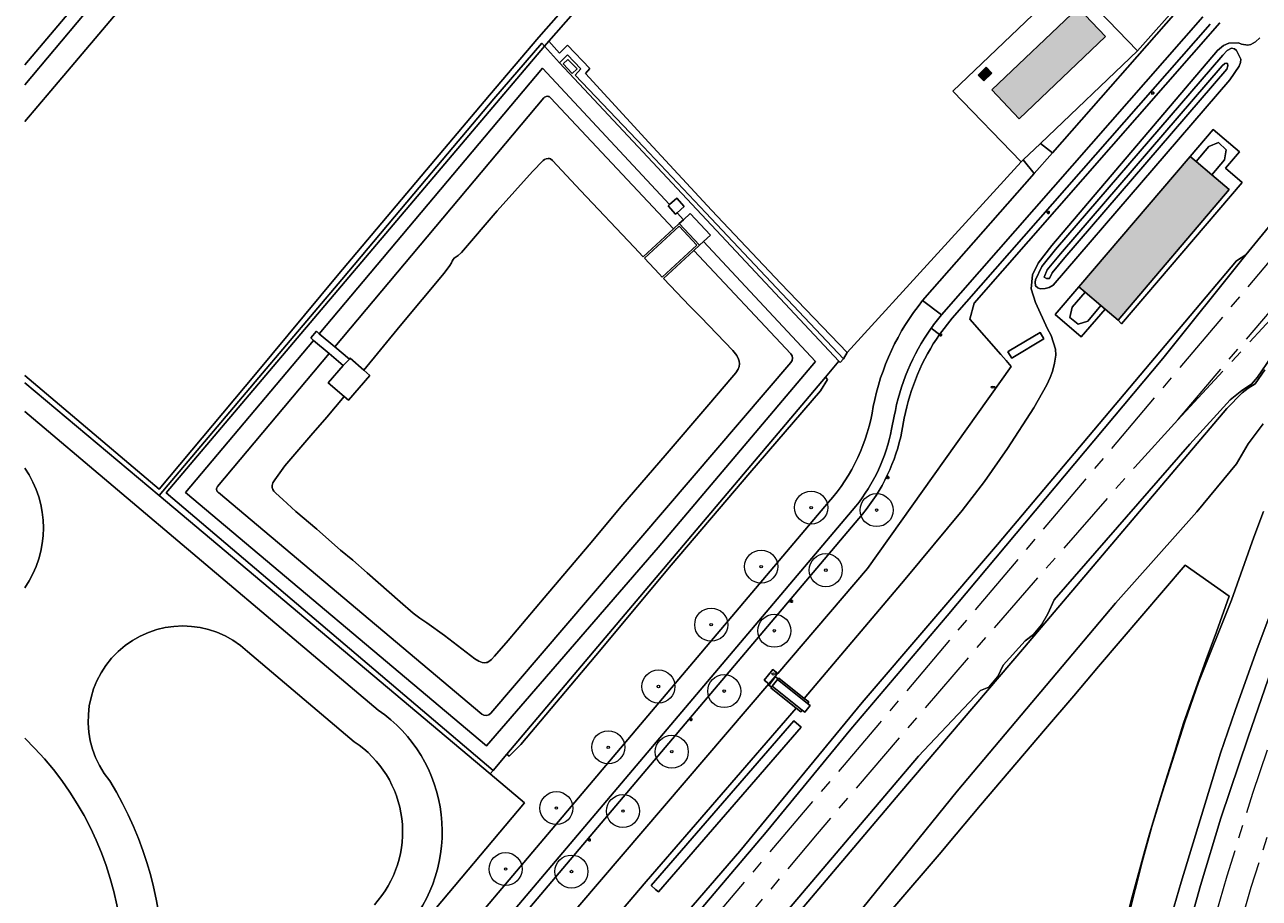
# Model space of a CAD drawing. Header units: metres. Extents: x 187482 to 189800, y 333582 to 335019.
# Tile 19 of 256: x 187483 to 187670, y 334018 to 334151. Entities that reach past the tile are written whole.
import ezdxf
from ezdxf.enums import TextEntityAlignment as Align

# ---------------------------------------------------------------- set-up
doc = ezdxf.new("R2010")
doc.units = ezdxf.units.M
doc.linetypes.add('AM-AS-SO', pattern=[16, 10, -2, 2, -2])
doc.layers.get('0').update_dxf_attribs({"color": 252, "lineweight": 18})
for name, color, linetype, lineweight in [('B-WE-AM-AS_SPOOR_TREIN-G', 252, 'AM-AS-SO', 18), ('B-WE-GR-BEPLANTING_CULTUUR_HEESTERS-GV', 252, 'Continuous', 18), ('B-WE-GR-BOOM-S', 252, 'Continuous', 18), ('B-WE-GR-BOUWLAND-GV', 252, 'Continuous', 18), ('B-WE-GR-GRAS-GV', 252, 'Continuous', 18), ('B-WE-GR-HAAG-G', 252, 'GR-HAAG1-SO', 18), ('B-WE-GW-TALUD_KRUIN-G', 252, 'Continuous', 18), ('B-WE-IE-MEUBILAIR-S', 252, 'Continuous', 18), ('B-WE-IE-TERREINAFSCHEIDING_KUNSTMATIG_HEKWERK-G', 252, 'IE-TERREINAFSCHEIDING_KUNSTMATIG-SO', 18), ('B-WE-OG-BEBOUWING-GV', 252, 'Continuous', 18), ('B-WE-OG-TERREIN_BEGROEID-GV', 252, 'Continuous', 18), ('B-WE-OG-TERREIN_ERF-GV', 252, 'Continuous', 18), ('B-WE-OG-TERREIN_OEVER-GV', 252, 'Continuous', 18), ('B-WE-OG-WATER-GV', 252, 'Continuous', 18), ('B-WE-OG-WATER_GREPPEL-GV', 252, 'Continuous', 18), ('B-WE-OG-WEG-GV', 252, 'Continuous', 18), ('B-WE-VH-GESLOTENVERHARDING-GV', 252, 'Continuous', 18), ('B-WE-VH-GESLOTENVERHARDING_ASFALT-GV', 252, 'Continuous', 18), ('B-WE-VH-GESLOTENVERHARDING_BETON-GV', 252, 'Continuous', 18), ('B-WE-VH-GESLOTENVERHARDING_KUNSTSTOF-GV', 252, 'Continuous', 18), ('B-WE-VH-HALFVERHARDING-GV', 252, 'Continuous', 18), ('B-WE-VH-HALFVERHARDING_PUIN-GV', 252, 'Continuous', 18), ('B-WE-VH-OPENVERHARDING-GV', 252, 'Continuous', 18), ('B-WE-VH-OPENVERHARDING_TEGEL-GV', 252, 'Continuous', 18)]:
    doc.layers.add(name, color=color, linetype=linetype, lineweight=lineweight)
doc.layers.add('B-WE-OG-BEBOUWING-V', color=7, linetype='Continuous', lineweight=18, true_color=0xf0f0f0)
doc.styles.add('NLCS-ISO', font='NLCS-ISO.ttf')
doc.linetypes.add('GR-HAAG1-SO', pattern='A,6,[176,NLCS.SHX,S=0.125,R=0,X=0,Y=0],-2', length=8)
doc.linetypes.add('IE-TERREINAFSCHEIDING_KUNSTMATIG-SO', pattern='A,4,[82,NLCS.SHX,S=0.75,R=90,X=0,Y=0],4,-2', length=10)

# ---------------------------------------------------------------- blocks, each defined once
blk = doc.blocks.new('SIE-MEUBILAIR_PAAL_LICHTMAST-SO')
for points in [[(-0.62, 0), (-1, 0)], [(-0.71, 0.71), (-0.44, 0.44)], [(0, 1), (0, 0.62)], [(0.44, 0.44), (0.71, 0.71)], [(1, 0), (0.62, 0)], [(-0.71, -0.71), (-0.44, -0.44)], [(0, -0.62), (0, -1)], [(0.44, -0.44), (0.71, -0.71)]]:
    blk.add_lwpolyline(points)
blk.add_circle((0, 0), 0.5)
blk = doc.blocks.new('SIE-MEUBILAIR_PUT_BRANDKRAAN-SO')
blk.add_ellipse((0, 0), major_axis=(1.25, 0), ratio=0.54)
at = {"style": 'NLCS-ISO'}
blk.add_text('bk', height=0.75, dxfattribs=at).set_placement((0.03, 0), align=Align.MIDDLE_CENTER)
blk = doc.blocks.new('SGR-BOOM_GBKN-SO')
at = {"color": 0, "linetype": 'ByBlock', "lineweight": 18}
for radius in [2, 0.15]:
    blk.add_circle((0, 0), radius, dxfattribs=at)

msp = doc.modelspace()

# ---------------------------------------------------------------- hatches: boundary and pattern name
at = {"layer": 'B-WE-OG-BEBOUWING-V'}
h = msp.add_hatch(color=256, dxfattribs=at)
h.dxf.hatch_style = 1
h.paths.add_polyline_path([(187633.288, 334136.307), (187646.332, 334148.744), (187642.181, 334153.097), (187629.137, 334140.66)], flags=17)
h = msp.add_hatch(color=256, dxfattribs=at)
h.dxf.hatch_style = 1
h.paths.add_polyline_path([(187627.041, 334142.895), (187627.906, 334142.022), (187629.151, 334143.211), (187628.286, 334144.084)], flags=17)
h = msp.add_hatch(color=256, dxfattribs=at)
h.dxf.hatch_style = 1
h.paths.add_polyline_path([(187648.224, 334105.827), (187665.053, 334125.577), (187662.437, 334127.808), (187660.045, 334129.847), (187659.144, 334130.615), (187642.311, 334110.88), (187643.248, 334110.079), (187645.645, 334108.031), (187646.253, 334107.511)], flags=17)

# ---------------------------------------------------------------- linework, layer by layer
at = {"layer": 'B-WE-AM-AS_SPOOR_TREIN-G', "flags": 128}
for points in [[(187824.369, 334305.812), (187755.863, 334217.558), (187743.5, 334201.789), (187724.013, 334177.543), (187707.075, 334157.263), (187688.211, 334135.06), (187656.566, 334097.463), (187612.137, 334044.897), (187575.676, 334002.046), (187563.794, 333987.812), (187545.282, 333966.024), (187500.604, 333913.329), (187482.806, 333892.169)], [(187657.283, 334090.785), (187684.933, 334123.263)], [(187657.283, 334090.785), (187686.267, 334122.153)], [(187701.768, 334114.488), (187697.783, 334106.453), (187691.563, 334093.204), (187686.36, 334081.371), (187682.946, 334073.284), (187679.072, 334063.537), (187675.685, 334054.624), (187672.031, 334044.496), (187668.551, 334034.257), (187664.695, 334021.758), (187661.016, 334009.216), (187657.287, 333995.239), (187654.601, 333984.119), (187652.53, 333974.99), (187650.895, 333967.292), (187648.043, 333952.387), (187645.429, 333937.286), (187643.617, 333924.219)], [(187705.245, 334112.758), (187700.595, 334103.262), (187694.408, 334089.728), (187689.933, 334079.453), (187686.199, 334070.461), (187680.719, 334056.38), (187676.457, 334044.698), (187672.574, 334033.358), (187668.335, 334020.045), (187666.247, 334012.892), (187661.052, 333993.847), (187656.645, 333975.142), (187653.355, 333958.934), (187651.461, 333948.496), (187649.741, 333938.003), (187647.635, 333923.687)], [(187657.283, 334090.785), (187650.742, 334083.617), (187627.494, 334057.064), (187602.703, 334028.162), (187589.09, 334011.919), (187585.552, 334007.808), (187567.11, 333985.962), (187535.246, 333948.479), (187493.226, 333898.623), (187482.806, 333886.386)]]:
    msp.add_lwpolyline(points, dxfattribs=at)
at = {"layer": 'B-WE-GR-BEPLANTING_CULTUUR_HEESTERS-GV', "flags": 128}
msp.add_lwpolyline([(187640.822, 334157.293), (187651.182, 334146.584), (187658.077, 334154.387)], dxfattribs=at)
for points in [[(187504.218, 334079.713), (187561.435, 334147.294), (187561.048, 334147.719), (187553.77, 334139.303), (187543.57, 334127.161), (187530.776, 334112), (187518.25, 334097.168), (187503.133, 334079.291), (187553.238, 334037.191), (187553.684, 334037.721)], [(187576.432, 334132.035), (187566.102, 334142.909), (187566.963, 334143.865), (187564.93, 334145.983), (187563.7, 334144.754), (187605.986, 334099.631), (187606.171, 334099.443), (187606.691, 334099.99), (187596.569, 334110.728), (187585.84, 334122.073)], [(187564.282, 334144.596), (187564.994, 334145.276), (187566.368, 334143.872), (187565.651, 334143.167)], [(187580.6, 334068.752), (187592.508, 334082.754), (187603.193, 334095.168), (187604.274, 334096.866), (187603.945, 334097.236), (187555.741, 334040.199), (187556.103, 334039.869), (187557.877, 334041.649), (187569.224, 334055.103)]]:
    msp.add_lwpolyline(points, close=True, dxfattribs=at)
at = {"layer": 'B-WE-GR-BOUWLAND-GV'}
msp.add_lwpolyline([(187553.147, 334139.851), (187560.581, 334148.639), (187571.387, 334160.941), (187557.127, 334173.843), (187533.043, 334195.803), (187523.496, 334184.25), (187511.169, 334169.53), (187498.784, 334154.739), (187486.767, 334140.53), (187482.806, 334135.877)], dxfattribs=at)
at = {"layer": 'B-WE-GR-BOUWLAND-GV', "flags": 128}
msp.add_lwpolyline([(187482.806, 334097.455), (187503.129, 334080.277), (187517.706, 334097.692), (187530.106, 334112.551), (187542.794, 334127.609), (187553.147, 334139.851)], dxfattribs=at)
at = {"layer": 'B-WE-GR-GRAS-GV', "flags": 128}
for points in [[(187482.806, 333897.992), (187487.91, 333903.943), (187496.309, 333914.082), (187497.567, 333913.637), (187501.418, 333920.571), (187517.488, 333939.89), (187533.308, 333958.387), (187546.216, 333973.088), (187567.583, 333998.442), (187591.007, 334025.504), (187609.533, 334048.028), (187629.989, 334071.91), (187666.129, 334114.818), (187667.555, 334115.702), (187688.794, 334141.65), (187702.22, 334158.515)], [(187663.61, 334150.819), (187626.481, 334108.425), (187625.822, 334105.992), (187630.483, 334100.642), (187631.276, 334099.731), (187632.043, 334098.851), (187610.339, 334068.272), (187596.763, 334052.407), (187596.213, 334051.764), (187596.271, 334051.717), (187596.402, 334051.88), (187596.793, 334051.568), (187596.898, 334051.7), (187600.762, 334048.613), (187616.039, 334066.67), (187624.623, 334077.038), (187628.008, 334081.444), (187631.522, 334086.442), (187635.486, 334092.557), (187637.445, 334096.075), (187637.98, 334097.171), (187638.307, 334098.07), (187638.634, 334099.347), (187638.833, 334100.524), (187638.77, 334101.452), (187638.11, 334103.515), (187637.538, 334104.548), (187635.736, 334108.49), (187635.095, 334110.587), (187635.283, 334112.684), (187636.122, 334114.44), (187638.188, 334117.117), (187663.286, 334146.644), (187664.158, 334147.392), (187665.009, 334147.726), (187666.459, 334147.796), (187666.916, 334147.588), (187667.884, 334147.409), (187668.339, 334147.512), (187669.017, 334147.949), (187669.662, 334148.556)], [(187562.369, 334139.49), (187580.969, 334119.655), (187581.848, 334120.465), (187582.466, 334121.035), (187581.514, 334122.057), (187581.289, 334121.854), (187580.142, 334123.122), (187580.348, 334123.308), (187561.126, 334143.935), (187527.364, 334103.79)], [(187527.364, 334103.79), (187529.716, 334101.8), (187561.369, 334139.464)], [(187511.984, 334080.701), (187528.863, 334100.786), (187526.519, 334102.785), (187507.152, 334079.756), (187552.673, 334041.446), (187578.656, 334071.456), (187602.444, 334099.599), (187585.529, 334117.749), (187584.9, 334117.167), (187584.045, 334116.376), (187598.704, 334100.745)], [(187598.735, 334099.41), (187553.351, 334046.374)], [(187671.398, 334100.226), (187669.302, 334097.216), (187668.402, 334096.169), (187666.968, 334095.199), (187665.175, 334093.796), (187659.071, 334087.068), (187638.569, 334063.52), (187637.607, 334061.396), (187636.653, 334059.764), (187635.446, 334058.307), (187634.175, 334057.334), (187630.838, 334053.626), (187630.051, 334051.954), (187628.697, 334050.32), (187627.435, 334049.839), (187618.058, 334039.881), (187593.125, 334010.543)], [(187482.806, 333877.609), (187505.587, 333903.44), (187519.73, 333920.775), (187537.023, 333941.181), (187569.588, 333980.551), (187586.525, 334000.4), (187615.228, 334034.286), (187634.094, 334056.384), (187664.698, 334092.477), (187667.023, 334094.823), (187667.924, 334095.527), (187668.971, 334096.192), (187670.418, 334098.304)], [(187670.418, 334098.304), (187668.971, 334096.192), (187667.924, 334095.527), (187667.023, 334094.823), (187664.698, 334092.477), (187634.094, 334056.384), (187615.228, 334034.286), (187586.525, 334000.4), (187569.588, 333980.551), (187537.023, 333941.181), (187519.73, 333920.775), (187505.587, 333903.44), (187482.806, 333877.609)], [(187482.806, 333869.123), (187507.34, 333896.689), (187539.599, 333934.725), (187560.708, 333959.256), (187580.496, 333982.507), (187601.944, 334007.483), (187623.903, 334034.571), (187647.844, 334063.011), (187660.121, 334076.849), (187666.157, 334084.105), (187667.905, 334087.142), (187670.191, 334090.14)], [(187551.948, 334046.259), (187512.104, 334079.744)], [(187670.219, 334076.882), (187668.761, 334073.035), (187665.403, 334063.506), (187660.405, 334051.026), (187658.306, 334045.085), (187654.887, 334034.356), (187653.343, 334029.237), (187651.893, 334023.902), (187649.713, 334015.324)], [(187614.174, 334016.819), (187621.46, 334025.376), (187622.446, 334026.549), (187627.42, 334032.457), (187637.252, 334044.018), (187641.544, 334049.037), (187645.29, 334053.435), (187658.366, 334068.798), (187665.014, 334064.103), (187663.114, 334058.678), (187661.551, 334054.484), (187659.527, 334048.881), (187658.125, 334044.863), (187656.593, 334039.948), (187655.445, 334036.273), (187654.129, 334031.977), (187653.046, 334028.304), (187652.271, 334025.596), (187650.386, 334018.616), (187648.942, 334013.128)], [(187671.057, 334060.831), (187669.275, 334056.133), (187665.93, 334046.804), (187663.751, 334040.317), (187657.77, 334020.816), (187655.652, 334013.572), (187652.842, 334002.596), (187649.71, 333991.05), (187644.215, 333967.162), (187643.077, 333961.271), (187639.251, 333939.966), (187638.544, 333935.416), (187637.182, 333925.071), (187640.178, 333924.676), (187642.887, 333941.067), (187645.962, 333961.356), (187649.501, 333976.999), (187654.33, 333996.777), (187657.174, 334007.658), (187660.68, 334020.325), (187663.756, 334030.511), (187667.89, 334042.782), (187675.033, 334063.386)], [(187655.652, 334013.572), (187657.77, 334020.816), (187663.751, 334040.317), (187665.93, 334046.804), (187669.275, 334056.133), (187671.057, 334060.831)]]:
    msp.add_lwpolyline(points, dxfattribs=at)
at = {"layer": 'B-WE-GR-GRAS-GV'}
for points in [[(187669.662, 334148.556), (187669.017, 334147.949), (187668.339, 334147.512), (187667.884, 334147.409), (187666.916, 334147.588), (187666.459, 334147.796), (187665.009, 334147.726), (187664.158, 334147.392), (187663.286, 334146.644), (187638.188, 334117.117), (187636.122, 334114.44), (187635.283, 334112.684), (187635.095, 334110.587), (187635.736, 334108.49), (187637.538, 334104.548), (187638.11, 334103.515), (187638.77, 334101.452), (187638.833, 334100.524), (187638.634, 334099.347), (187638.307, 334098.07), (187637.98, 334097.171), (187637.445, 334096.075), (187635.486, 334092.557), (187631.522, 334086.442), (187628.008, 334081.444), (187624.623, 334077.038), (187616.039, 334066.67), (187600.762, 334048.613), (187601.425, 334048.084), (187601.241, 334047.853), (187601.631, 334047.542), (187600.82, 334046.526), (187600.43, 334046.837), (187600.24, 334046.599), (187599.533, 334047.163), (187576.85, 334020.951), (187547.853, 333986.831)], [(187670.191, 334090.14), (187667.905, 334087.142), (187666.157, 334084.105), (187660.121, 334076.849), (187647.844, 334063.011), (187623.903, 334034.571), (187601.944, 334007.483), (187580.496, 333982.507), (187560.708, 333959.256), (187539.599, 333934.725), (187507.34, 333896.689), (187482.806, 333869.123)], [(187631.493, 333925.824), (187632.472, 333925.694), (187638.042, 333959.375), (187643.328, 333986.718), (187649.713, 334015.324), (187651.893, 334023.902), (187653.343, 334029.237), (187654.887, 334034.356), (187658.306, 334045.085), (187660.405, 334051.026), (187665.403, 334063.506), (187668.761, 334073.035), (187670.219, 334076.882)]]:
    msp.add_lwpolyline(points, dxfattribs=at)
at = {"layer": 'B-WE-GR-GRAS-GV', "flags": 128}
for points in [[(187635.758, 334111.052), (187635.692, 334111.6), (187635.76, 334111.92), (187636.69, 334113.969), (187638.768, 334116.505), (187664.099, 334145.929), (187664.729, 334146.638), (187665.373, 334146.99), (187665.844, 334146.879), (187666.148, 334146.603), (187666.825, 334145.329), (187666.772, 334144.819), (187666.565, 334144.246), (187665.133, 334142.194), (187638.408, 334111.133), (187637.813, 334110.783), (187637.191, 334110.617), (187636.44, 334110.576), (187636.069, 334110.713)], [(187648.224, 334105.827), (187646.253, 334107.511), (187642.664, 334103.309), (187638.724, 334106.675), (187642.311, 334110.88), (187659.144, 334130.615), (187662.632, 334134.674), (187666.59, 334131.294), (187664.49, 334128.836), (187667.016, 334126.678), (187648.73, 334105.271)], [(187632.332, 334100.193), (187632.135, 334100.075), (187631.543, 334101.061), (187631.74, 334101.179), (187636.426, 334103.991), (187637.017, 334103.005)], [(187595.794, 334050.318), (187595.403, 334050.63), (187595.489, 334050.737), (187595.397, 334050.811), (187544.442, 333991.267), (187544.79, 333990.947), (187544.54, 333990.663), (187543.85, 333989.879), (187543.91, 333989.827), (187543.998, 333989.928), (187544.375, 333989.599), (187544.51, 333989.753), (187547.853, 333986.831), (187576.85, 334020.951), (187599.533, 334047.163), (187595.712, 334050.215)], [(187578.249, 334019.739), (187577.583, 334020.316), (187599.184, 334045.247), (187600.282, 334044.295), (187578.681, 334019.364)]]:
    msp.add_lwpolyline(points, close=True, dxfattribs=at)
at = {"layer": 'B-WE-GR-GRAS-GV'}
for points in [[(187561.369, 334139.464, -0.452177), (187562.369, 334139.49)], [(187598.704, 334100.745, -0.3813306), (187598.735, 334099.41)], [(187512.104, 334079.744, -0.4144933), (187511.984, 334080.701)], [(187553.351, 334046.374, -0.411361), (187551.948, 334046.259)]]:
    msp.add_lwpolyline(points, format="xyb", dxfattribs=at)
at = {"layer": 'B-WE-GR-HAAG-G', "ltscale": 0.2, "flags": 128}
for points in [[(187553.77, 334139.303), (187561.048, 334147.719)], [(187561.048, 334147.719), (187561.435, 334147.294)], [(187563.7, 334144.754), (187564.93, 334145.983)], [(187564.93, 334145.983), (187566.963, 334143.865)], [(187566.963, 334143.865), (187566.102, 334142.909)], [(187566.102, 334142.909), (187576.432, 334132.035)], [(187543.57, 334127.161), (187553.77, 334139.303)], [(187576.432, 334132.035), (187585.84, 334122.073)], [(187530.776, 334112), (187543.57, 334127.161)], [(187585.84, 334122.073), (187596.569, 334110.728)], [(187518.25, 334097.168), (187530.776, 334112)], [(187596.569, 334110.728), (187606.691, 334099.99)], [(187606.171, 334099.443), (187605.986, 334099.631)], [(187606.691, 334099.99), (187606.171, 334099.443)], [(187503.133, 334079.291), (187518.25, 334097.168)], [(187604.274, 334096.866), (187603.193, 334095.168)], [(187603.945, 334097.236), (187604.274, 334096.866)], [(187603.193, 334095.168), (187592.508, 334082.754)], [(187592.508, 334082.754), (187580.6, 334068.752)], [(187580.6, 334068.752), (187569.224, 334055.103)], [(187569.224, 334055.103), (187557.877, 334041.649)], [(187557.877, 334041.649), (187556.103, 334039.869)], [(187556.103, 334039.869), (187555.741, 334040.199)]]:
    msp.add_lwpolyline(points, dxfattribs=at)
at = {"layer": 'B-WE-GW-TALUD_KRUIN-G', "flags": 128}
msp.add_lwpolyline([(187497.567, 333913.637), (187536.56, 333959.909), (187546.618, 333971.36), (187595.011, 334028.365), (187607.812, 334043.979), (187622.392, 334061.123), (187655.024, 334100.053), (187667.555, 334115.702)], dxfattribs=at)
at = {"layer": 'B-WE-IE-TERREINAFSCHEIDING_KUNSTMATIG_HEKWERK-G', "ltscale": 0.2, "flags": 128}
msp.add_lwpolyline([(187623.217, 334140.492), (187633.577, 334129.783), (187633.886, 334130.078), (187636.475, 334132.549), (187651.182, 334146.584), (187640.822, 334157.293)], close=True, dxfattribs=at)
for points in [[(187626.481, 334108.425), (187663.61, 334150.819)], [(187561.435, 334147.294), (187504.218, 334079.713)], [(187563.7, 334144.754), (187561.435, 334147.294)], [(187605.986, 334099.631), (187563.7, 334144.754)], [(187660.045, 334129.847), (187661.96, 334132.123), (187663.406, 334132.692), (187664.606, 334131.581), (187664.341, 334130.081), (187662.437, 334127.808)], [(187645.645, 334108.031), (187643.667, 334105.71), (187642.177, 334105.231), (187640.933, 334106.254), (187641.304, 334107.827), (187643.248, 334110.079)], [(187625.822, 334105.992), (187626.481, 334108.425)], [(187630.483, 334100.642), (187625.822, 334105.992)], [(187631.276, 334099.731), (187630.483, 334100.642)], [(187603.945, 334097.236), (187605.986, 334099.631)], [(187610.339, 334068.272), (187632.043, 334098.851)], [(187632.043, 334098.851), (187631.276, 334099.731)], [(187555.741, 334040.199), (187603.945, 334097.236)], [(187482.806, 334096.37), (187503.133, 334079.291)], [(187503.133, 334079.291), (187553.238, 334037.191)], [(187504.218, 334079.713), (187553.684, 334037.721)], [(187596.366, 334051.943), (187596.763, 334052.407), (187610.339, 334068.272)], [(187614.174, 334016.819), (187621.46, 334025.376), (187622.446, 334026.549), (187627.42, 334032.457), (187637.252, 334044.018), (187641.544, 334049.037), (187645.29, 334053.435), (187658.366, 334068.798), (187665.014, 334064.103), (187663.114, 334058.678), (187661.551, 334054.484), (187659.527, 334048.881), (187658.125, 334044.863), (187656.593, 334039.948), (187655.445, 334036.273), (187654.129, 334031.977), (187653.046, 334028.304), (187652.271, 334025.596), (187650.386, 334018.616), (187648.942, 334013.128), (187648.106, 334009.54), (187646.357, 334001.835), (187645.172, 333996.862), (187643.763, 333990.652), (187642.397, 333984.65), (187642.265, 333984.068), (187641.184, 333979.056), (187640.645, 333976.561), (187640.044, 333974.155), (187639.5, 333971.719), (187638.373, 333966.825), (187637.301, 333961.858), (187636.811, 333959.388), (187635.97, 333954.429), (187634.744, 333946.955), (187633.55, 333939.681), (187632.709, 333934.536), (187631.868, 333929.514), (187631.493, 333925.824), (187631.464, 333925.546), (187630.168, 333913.506), (187629.883, 333910.489), (187628.918, 333890.186), (187628.606, 333882.769), (187628.331, 333875.246), (187628.141, 333872.3), (187627.884, 333865.301), (187627.855, 333860.15), (187627.871, 333855.127), (187627.812, 333850.051), (187627.893, 333845.094), (187627.868, 333837.52), (187627.89, 333829.957), (187627.941, 333822.381), (187627.932, 333814.781), (187627.941, 333804.731), (187627.994, 333799.682), (187627.978, 333794.639), (187628.008, 333786.675), (187628.011, 333785.715)], [(187544.442, 333991.267), (187595.397, 334050.811)], [(187595.397, 334050.811), (187596.366, 334051.943)], [(187553.684, 334037.721), (187555.741, 334040.199)], [(187553.238, 334037.191), (187558.408, 334032.847)], [(187558.408, 334032.847), (187482.806, 333942.939)]]:
    msp.add_lwpolyline(points, dxfattribs=at)
at = {"layer": 'B-WE-OG-BEBOUWING-GV', "flags": 128}
for points in [[(187633.288, 334136.307), (187646.332, 334148.744), (187642.181, 334153.097), (187629.137, 334140.66)], [(187627.041, 334142.895), (187627.906, 334142.022), (187629.151, 334143.211), (187628.286, 334144.084)], [(187648.224, 334105.827), (187665.053, 334125.577), (187662.437, 334127.808), (187660.045, 334129.847), (187659.144, 334130.615), (187642.311, 334110.88), (187643.248, 334110.079), (187645.645, 334108.031), (187646.253, 334107.511)]]:
    msp.add_lwpolyline(points, close=True, dxfattribs=at)
at = {"layer": 'B-WE-OG-TERREIN_BEGROEID-GV', "flags": 128}
for points in [[(187553.684, 334037.721), (187555.741, 334040.199), (187603.945, 334097.236), (187605.986, 334099.631), (187563.7, 334144.754), (187561.435, 334147.294), (187504.218, 334079.713)], [(187582.466, 334121.035), (187583.478, 334121.968), (187586.545, 334118.689), (187585.529, 334117.749), (187602.444, 334099.599), (187578.656, 334071.456), (187552.673, 334041.446), (187507.152, 334079.756), (187526.519, 334102.785), (187526.082, 334103.158), (187526.94, 334104.148), (187527.364, 334103.79), (187561.126, 334143.935), (187580.348, 334123.308), (187581.456, 334124.311), (187582.603, 334123.042), (187581.514, 334122.057)]]:
    msp.add_lwpolyline(points, close=True, dxfattribs=at)
at = {"layer": 'B-WE-OG-TERREIN_BEGROEID-GV'}
msp.add_lwpolyline([(187503.133, 334079.291), (187482.806, 334096.37)], dxfattribs=at)
at = {"layer": 'B-WE-OG-TERREIN_BEGROEID-GV', "flags": 128}
for points in [[(187482.806, 334092.019), (187536.307, 334046.857)], [(187482.806, 333942.939), (187558.408, 334032.847), (187553.238, 334037.191), (187503.133, 334079.291)], [(187648.942, 334013.128), (187650.386, 334018.616), (187652.271, 334025.596), (187653.046, 334028.304), (187654.129, 334031.977), (187655.445, 334036.273), (187656.593, 334039.948), (187658.125, 334044.863), (187659.527, 334048.881), (187661.551, 334054.484), (187663.114, 334058.678), (187665.014, 334064.103), (187658.366, 334068.798), (187645.29, 334053.435), (187641.544, 334049.037), (187637.252, 334044.018), (187627.42, 334032.457), (187622.446, 334026.549), (187621.46, 334025.376), (187614.174, 334016.819)], [(187532.677, 334042.07), (187516.506, 334055.72)]]:
    msp.add_lwpolyline(points, dxfattribs=at)
at = {"layer": 'B-WE-OG-TERREIN_BEGROEID-GV'}
for points in [[(187482.806, 334065.37, 0.3130087), (187482.806, 334083.458)], [(187516.506, 334055.72, 0.9368736), (187495.671, 334036.155)], [(187536.307, 334046.857, -0.4521617), (187540.247, 334013.462)], [(187490.016, 333981.541, 0.3598344), (187482.806, 334042.596)], [(187535.726, 334017.408, 0.4586586), (187532.677, 334042.07)], [(187495.671, 334036.155, -0.2909685), (187494.841, 333977.956)]]:
    msp.add_lwpolyline(points, format="xyb", dxfattribs=at)
at = {"layer": 'B-WE-OG-TERREIN_ERF-GV', "flags": 128}
msp.add_lwpolyline([(187573.489, 334161.062), (187562.099, 334148.052), (187563.742, 334146.21), (187564.945, 334147.412), (187568.328, 334143.887), (187567.642, 334143.125), (187577.215, 334132.695), (187586.718, 334122.476), (187597.2, 334111.376), (187607.256, 334100.939), (187633.577, 334129.783), (187623.217, 334140.492), (187640.822, 334157.293)], dxfattribs=at)
for points in [[(187633.886, 334130.078), (187636.475, 334132.549), (187651.182, 334146.584), (187640.822, 334157.293), (187623.217, 334140.492), (187633.577, 334129.783)], [(187633.288, 334136.307), (187629.137, 334140.66), (187642.181, 334153.097), (187646.332, 334148.744)], [(187627.041, 334142.895), (187628.286, 334144.084), (187629.151, 334143.211), (187627.906, 334142.022)]]:
    msp.add_lwpolyline(points, close=True, dxfattribs=at)
at = {"layer": 'B-WE-OG-TERREIN_OEVER-GV', "flags": 128}
for points in [[(187635.758, 334111.052), (187636.069, 334110.713), (187636.44, 334110.576), (187637.191, 334110.617), (187637.813, 334110.783), (187638.408, 334111.133), (187665.133, 334142.194), (187666.565, 334144.246), (187666.772, 334144.819), (187666.825, 334145.329), (187666.148, 334146.603), (187665.844, 334146.879), (187665.373, 334146.99), (187664.729, 334146.638), (187664.099, 334145.929), (187638.768, 334116.505), (187636.69, 334113.969), (187635.76, 334111.92), (187635.692, 334111.6)], [(187637.833, 334112.138), (187637.414, 334112.118), (187637.048, 334112.359), (187637.502, 334113.457), (187639.498, 334115.893), (187663.963, 334144.312), (187664.383, 334144.681), (187664.609, 334144.731), (187664.782, 334144.677), (187664.847, 334144.305), (187664.685, 334143.794), (187640.175, 334115.324), (187638.256, 334112.982)]]:
    msp.add_lwpolyline(points, close=True, dxfattribs=at)
for points in [[(187529.716, 334101.8), (187531.93, 334099.926), (187532.064, 334100.071), (187534.107, 334098.288), (187539.632, 334104.988), (187546.255, 334112.962), (187547.151, 334114.125), (187547.384, 334114.531), (187547.49, 334114.754), (187547.643, 334115.011), (187547.803, 334115.234), (187548.076, 334115.42), (187548.404, 334115.6), (187548.918, 334116.079), (187554.277, 334122.379), (187559.63, 334128.304), (187561.266, 334130.012), (187561.464, 334130.157), (187561.727, 334130.25), (187561.998, 334130.293), (187562.183, 334130.269), (187562.36, 334130.215), (187562.669, 334129.995), (187566.913, 334125.464), (187574.997, 334116.867), (187576.368, 334115.415), (187580.969, 334119.655), (187562.369, 334139.49)], [(187561.369, 334139.464), (187529.716, 334101.8)], [(187598.704, 334100.745), (187584.045, 334116.376), (187579.466, 334112.139), (187583.423, 334107.971), (187585.107, 334106.271), (187589.968, 334101.225), (187590.527, 334100.512), (187590.826, 334099.938), (187590.908, 334099.633), (187590.948, 334099.209), (187590.882, 334098.808), (187590.753, 334098.405), (187590.395, 334097.873), (187589.792, 334097.173), (187586.298, 334093.082), (187579.702, 334085.351), (187573.304, 334077.943), (187568.197, 334071.868), (187561.395, 334063.832), (187555.964, 334057.401), (187553.878, 334054.995), (187553.439, 334054.511), (187553.039, 334054.196), (187552.786, 334054.078), (187552.63, 334054.038), (187552.306, 334054.012), (187552.011, 334054.074), (187551.539, 334054.233), (187550.907, 334054.588), (187546.339, 334058.159), (187543.649, 334060.076), (187542.591, 334060.76), (187541.6, 334061.539), (187539.627, 334063.221), (187534.642, 334067.627), (187532.452, 334069.53), (187530.609, 334071.022), (187526.993, 334074.2), (187523.836, 334076.907), (187521.842, 334078.721), (187520.81, 334079.68), (187520.504, 334079.973), (187520.342, 334080.226), (187520.255, 334080.512), (187520.255, 334080.824), (187520.365, 334081.214), (187520.649, 334081.701), (187522.153, 334083.807), (187526.092, 334088.408), (187528.514, 334091.183), (187531.116, 334094.303), (187528.732, 334096.362), (187530.998, 334098.965), (187528.863, 334100.786), (187511.984, 334080.701)], [(187553.351, 334046.374), (187598.735, 334099.41)], [(187512.104, 334079.744), (187551.948, 334046.259)]]:
    msp.add_lwpolyline(points, dxfattribs=at)
at = {"layer": 'B-WE-OG-TERREIN_OEVER-GV'}
for points in [[(187562.369, 334139.49, 0.452177), (187561.369, 334139.464)], [(187598.735, 334099.41, 0.3813306), (187598.704, 334100.745)], [(187511.984, 334080.701, 0.4144933), (187512.104, 334079.744)], [(187551.948, 334046.259, 0.411361), (187553.351, 334046.374)]]:
    msp.add_lwpolyline(points, format="xyb", dxfattribs=at)
at = {"layer": 'B-WE-OG-WATER-GV', "flags": 128}
for points in [[(187580.969, 334119.655), (187576.368, 334115.415), (187574.997, 334116.867), (187566.913, 334125.464), (187562.669, 334129.995), (187562.36, 334130.215), (187562.183, 334130.269), (187561.998, 334130.293), (187561.727, 334130.25), (187561.464, 334130.157), (187561.266, 334130.012), (187559.63, 334128.304), (187554.277, 334122.379), (187548.918, 334116.079), (187548.404, 334115.6), (187548.076, 334115.42), (187547.803, 334115.234), (187547.643, 334115.011), (187547.49, 334114.754), (187547.384, 334114.531), (187547.151, 334114.125), (187546.255, 334112.962), (187539.632, 334104.988), (187534.107, 334098.288), (187535.038, 334097.475), (187531.781, 334093.728), (187531.116, 334094.303), (187528.514, 334091.183), (187526.092, 334088.408), (187522.153, 334083.807), (187520.649, 334081.701), (187520.365, 334081.214), (187520.255, 334080.824), (187520.255, 334080.512), (187520.342, 334080.226), (187520.504, 334079.973), (187520.81, 334079.68), (187521.842, 334078.721), (187523.836, 334076.907), (187526.993, 334074.2), (187530.609, 334071.022), (187532.452, 334069.53), (187534.642, 334067.627), (187539.627, 334063.221), (187541.6, 334061.539), (187542.591, 334060.76), (187543.649, 334060.076), (187546.339, 334058.159), (187550.907, 334054.588), (187551.539, 334054.233), (187552.011, 334054.074), (187552.306, 334054.012), (187552.63, 334054.038), (187552.786, 334054.078), (187553.039, 334054.196), (187553.439, 334054.511), (187553.878, 334054.995), (187555.964, 334057.401), (187561.395, 334063.832), (187568.197, 334071.868), (187573.304, 334077.943), (187579.702, 334085.351), (187586.298, 334093.082), (187589.792, 334097.173), (187590.395, 334097.873), (187590.753, 334098.405), (187590.882, 334098.808), (187590.948, 334099.209), (187590.908, 334099.633), (187590.826, 334099.938), (187590.527, 334100.512), (187589.968, 334101.225), (187585.107, 334106.271), (187583.423, 334107.971), (187579.466, 334112.139), (187584.045, 334116.376), (187584.9, 334117.167), (187581.848, 334120.465)], [(187576.574, 334115.197), (187581.831, 334120.042), (187584.476, 334117.183), (187579.26, 334112.356), (187578.778, 334112.863)]]:
    msp.add_lwpolyline(points, close=True, dxfattribs=at)
at = {"layer": 'B-WE-OG-WATER_GREPPEL-GV', "flags": 128}
for points in [[(187637.833, 334112.138), (187638.256, 334112.982), (187640.175, 334115.324), (187664.685, 334143.794), (187664.847, 334144.305), (187664.782, 334144.677), (187664.609, 334144.731), (187664.383, 334144.681), (187663.963, 334144.312), (187639.498, 334115.893), (187637.502, 334113.457), (187637.048, 334112.359), (187637.414, 334112.118)], [(187578.249, 334019.739), (187578.681, 334019.364), (187600.282, 334044.295), (187599.184, 334045.247), (187577.583, 334020.316)]]:
    msp.add_lwpolyline(points, close=True, dxfattribs=at)
at = {"layer": 'B-WE-OG-WEG-GV'}
for points in [[(187573.489, 334161.062), (187557.885, 334174.95), (187532.729, 334198.155), (187551.503, 334220.34), (187550.06, 334220.957), (187547.873, 334218.374), (187540.24, 334209.361), (187530.188, 334197.474), (187524.095, 334190.269), (187522.165, 334187.985), (187510.407, 334174.065), (187507.966, 334171.175), (187491.826, 334152.1), (187482.806, 334141.418)], [(187498.784, 334154.739), (187511.169, 334169.53), (187523.496, 334184.25), (187533.043, 334195.803), (187557.127, 334173.843), (187571.387, 334160.941), (187560.581, 334148.639), (187553.147, 334139.851), (187542.794, 334127.609), (187530.106, 334112.551), (187517.706, 334097.692), (187503.129, 334080.277), (187482.806, 334097.455)], [(187606.691, 334099.99), (187606.171, 334099.443), (187605.986, 334099.631), (187603.945, 334097.236), (187604.274, 334096.866), (187603.193, 334095.168), (187592.508, 334082.754), (187580.6, 334068.752), (187569.224, 334055.103), (187557.877, 334041.649), (187556.103, 334039.869), (187555.741, 334040.199), (187553.684, 334037.721), (187553.238, 334037.191), (187558.408, 334032.847), (187482.806, 333942.939)]]:
    msp.add_lwpolyline(points, dxfattribs=at)
at = {"layer": 'B-WE-OG-WEG-GV', "flags": 128}
for points in [[(187482.806, 334096.37), (187503.133, 334079.291), (187518.25, 334097.168), (187530.776, 334112), (187543.57, 334127.161), (187553.77, 334139.303), (187561.048, 334147.719), (187561.435, 334147.294), (187562.099, 334148.052), (187573.489, 334161.062)], [(187482.806, 334135.877), (187486.767, 334140.53), (187498.784, 334154.739)], [(187658.077, 334154.387), (187651.182, 334146.584), (187636.475, 334132.549), (187638.32, 334131.164), (187658.452, 334154.056)], [(187544.442, 333991.267), (187595.397, 334050.811), (187594.708, 334051.362), (187596.018, 334053.002), (187596.763, 334052.407), (187610.339, 334068.272), (187632.043, 334098.851), (187631.276, 334099.731), (187630.483, 334100.642), (187625.822, 334105.992), (187626.481, 334108.425), (187663.61, 334150.819)], [(187662.185, 334150.634), (187623.136, 334106.161), (187621.234, 334103.692)], [(187618.652, 334108.799), (187635.55, 334128.014), (187633.886, 334130.078), (187633.577, 334129.783), (187607.256, 334100.939), (187606.691, 334099.99)], [(187615.891, 334091.015), (187615.525, 334089.037)], [(187482.806, 333934.526), (187503.097, 333958.5), (187604.429, 334078.305)], [(187609.557, 334076.487), (187506.974, 333955.248), (187497.044, 333943.507), (187482.806, 333926.648)]]:
    msp.add_lwpolyline(points, dxfattribs=at)
msp.add_lwpolyline([(187577.215, 334132.695), (187567.642, 334143.125), (187568.328, 334143.887), (187564.945, 334147.412), (187563.742, 334146.21), (187562.099, 334148.052), (187561.435, 334147.294), (187563.7, 334144.754), (187564.93, 334145.983), (187566.963, 334143.865), (187566.102, 334142.909), (187576.432, 334132.035), (187585.84, 334122.073), (187596.569, 334110.728), (187606.691, 334099.99), (187607.256, 334100.939), (187597.2, 334111.376), (187586.718, 334122.476)], close=True, dxfattribs=at)
at = {"layer": 'B-WE-OG-WEG-GV'}
for points in [[(187611.199, 334092.757, -0.1233773), (187618.652, 334108.799)], [(187621.234, 334103.692, 0.1053579), (187615.891, 334091.015)], [(187604.429, 334078.305, 0.1426809), (187611.199, 334092.757)], [(187615.525, 334089.037, -0.1232125), (187609.557, 334076.487)]]:
    msp.add_lwpolyline(points, format="xyb", dxfattribs=at)
at = {"layer": 'B-WE-VH-GESLOTENVERHARDING-GV', "flags": 128}
for points in [[(187664.341, 334130.081), (187664.606, 334131.581), (187663.406, 334132.692), (187661.96, 334132.123), (187660.045, 334129.847), (187662.437, 334127.808)], [(187643.248, 334110.079), (187641.304, 334107.827), (187640.933, 334106.254), (187642.177, 334105.231), (187643.667, 334105.71), (187645.645, 334108.031)], [(187526.519, 334102.785), (187528.863, 334100.786), (187530.998, 334098.965), (187531.93, 334099.926), (187529.716, 334101.8), (187527.364, 334103.79), (187526.94, 334104.148), (187526.082, 334103.158)], [(187632.332, 334100.193), (187637.017, 334103.005), (187636.426, 334103.991), (187631.74, 334101.179), (187631.543, 334101.061), (187632.135, 334100.075)], [(187596.714, 334051.469), (187596.793, 334051.568), (187596.402, 334051.88), (187596.271, 334051.717), (187595.489, 334050.737), (187595.403, 334050.63), (187595.794, 334050.318), (187595.902, 334050.454)], [(187601.241, 334047.853), (187596.714, 334051.469), (187595.902, 334050.454), (187600.43, 334046.837), (187600.82, 334046.526), (187601.631, 334047.542)]]:
    msp.add_lwpolyline(points, close=True, dxfattribs=at)
at = {"layer": 'B-WE-VH-GESLOTENVERHARDING_ASFALT-GV', "flags": 128}
for points in [[(187482.806, 334144.435), (187488.922, 334151.67), (187505.051, 334170.767)], [(187658.452, 334154.056), (187638.32, 334131.164), (187635.55, 334128.014), (187618.652, 334108.799), (187621.493, 334106.62), (187661.07, 334151.724)], [(187621.493, 334106.62), (187618.652, 334108.799)], [(187536.307, 334046.857), (187482.806, 334092.019)], [(187613.973, 334089.343), (187614.359, 334091.302)], [(187604.429, 334078.305), (187503.097, 333958.5), (187482.806, 333934.526)], [(187505.756, 333956.218), (187608.547, 334077.679)], [(187516.506, 334055.72), (187532.677, 334042.07)]]:
    msp.add_lwpolyline(points, dxfattribs=at)
at = {"layer": 'B-WE-VH-GESLOTENVERHARDING_ASFALT-GV'}
for points in [[(187618.652, 334108.799, 0.1233773), (187611.199, 334092.757)], [(187619.946, 334104.605, -0.019129), (187621.493, 334106.62)], [(187614.359, 334091.302, -0.1100439), (187619.946, 334104.605)], [(187611.199, 334092.757, -0.1426809), (187604.429, 334078.305)], [(187608.547, 334077.679, 0.1207464), (187613.973, 334089.343)], [(187482.806, 334083.458, -0.3130087), (187482.806, 334065.37)], [(187495.671, 334036.155, -0.9368736), (187516.506, 334055.72)], [(187540.247, 334013.462, 0.4521617), (187536.307, 334046.857)], [(187482.806, 334042.596, -0.3598344), (187490.016, 333981.541)], [(187532.677, 334042.07, -0.4586586), (187535.726, 334017.408)], [(187494.841, 333977.956, 0.2909685), (187495.671, 334036.155)]]:
    msp.add_lwpolyline(points, format="xyb", dxfattribs=at)
at = {"layer": 'B-WE-VH-GESLOTENVERHARDING_BETON-GV', "flags": 128}
for points in [[(187564.282, 334144.596), (187565.651, 334143.167), (187566.368, 334143.872), (187564.994, 334145.276)], [(187581.514, 334122.057), (187582.603, 334123.042), (187581.456, 334124.311), (187580.348, 334123.308), (187580.142, 334123.122), (187581.289, 334121.854)], [(187584.9, 334117.167), (187585.529, 334117.749), (187586.545, 334118.689), (187583.478, 334121.968), (187582.466, 334121.035), (187581.848, 334120.465)], [(187576.574, 334115.197), (187578.778, 334112.863), (187579.26, 334112.356), (187584.476, 334117.183), (187581.831, 334120.042)], [(187531.93, 334099.926), (187530.998, 334098.965), (187528.732, 334096.362), (187531.116, 334094.303), (187531.781, 334093.728), (187535.038, 334097.475), (187534.107, 334098.288), (187532.064, 334100.071)]]:
    msp.add_lwpolyline(points, close=True, dxfattribs=at)
at = {"layer": 'B-WE-VH-GESLOTENVERHARDING_KUNSTSTOF-GV', "flags": 128}
for points in [[(187595.902, 334050.454), (187595.794, 334050.318), (187595.712, 334050.215), (187599.533, 334047.163), (187600.24, 334046.599), (187600.43, 334046.837)], [(187601.241, 334047.853), (187601.425, 334048.084), (187600.762, 334048.613), (187596.898, 334051.7), (187596.793, 334051.568), (187596.714, 334051.469)]]:
    msp.add_lwpolyline(points, close=True, dxfattribs=at)
at = {"layer": 'B-WE-VH-HALFVERHARDING-GV'}
msp.add_lwpolyline([(187702.22, 334158.515), (187688.794, 334141.65), (187667.555, 334115.702), (187655.024, 334100.053), (187622.392, 334061.123), (187607.812, 334043.979), (187595.011, 334028.365), (187546.618, 333971.36), (187536.56, 333959.909), (187497.567, 333913.637), (187496.309, 333914.082), (187487.91, 333903.943), (187482.806, 333897.992)], dxfattribs=at)
at = {"layer": 'B-WE-VH-HALFVERHARDING-GV', "flags": 128}
msp.add_lwpolyline([(187497.567, 333913.637), (187536.56, 333959.909), (187546.618, 333971.36), (187595.011, 334028.365), (187607.812, 334043.979), (187622.392, 334061.123), (187655.024, 334100.053), (187667.555, 334115.702), (187666.129, 334114.818), (187629.989, 334071.91), (187609.533, 334048.028), (187591.007, 334025.504), (187567.583, 333998.442), (187546.216, 333973.088), (187533.308, 333958.387), (187517.488, 333939.89), (187501.418, 333920.571)], close=True, dxfattribs=at)
for points in [[(187593.125, 334010.543), (187618.058, 334039.881), (187627.435, 334049.839), (187628.697, 334050.32), (187630.051, 334051.954), (187630.838, 334053.626), (187634.175, 334057.334), (187635.446, 334058.307), (187636.653, 334059.764), (187637.607, 334061.396), (187638.569, 334063.52), (187659.071, 334087.068), (187665.175, 334093.796), (187666.968, 334095.199), (187668.402, 334096.169), (187669.302, 334097.216), (187671.398, 334100.226)], [(187675.033, 334063.386), (187667.89, 334042.782), (187663.756, 334030.511), (187660.68, 334020.325), (187657.174, 334007.658), (187654.33, 333996.777), (187649.501, 333976.999), (187645.962, 333961.356), (187642.887, 333941.067), (187640.178, 333924.676), (187650.764, 333923.278), (187654.777, 333949.632), (187655.479, 333951.671), (187657.275, 333953.141), (187657.448, 333954.717), (187657.507, 333956.296), (187656.488, 333958.081), (187658.723, 333968.618), (187662.651, 333985.888), (187663.585, 333988.146), (187665.147, 333990.231), (187668.538, 334002.758), (187668.215, 334004.345), (187672.178, 334019.54)]]:
    msp.add_lwpolyline(points, dxfattribs=at)
at = {"layer": 'B-WE-VH-HALFVERHARDING_PUIN-GV', "flags": 128}
msp.add_lwpolyline([(187638.32, 334131.164), (187636.475, 334132.549), (187633.886, 334130.078), (187635.55, 334128.014)], close=True, dxfattribs=at)
at = {"layer": 'B-WE-VH-OPENVERHARDING-GV', "flags": 128}
for points in [[(187665.053, 334125.577), (187648.224, 334105.827), (187648.73, 334105.271), (187667.016, 334126.678), (187664.49, 334128.836), (187666.59, 334131.294), (187662.632, 334134.674), (187659.144, 334130.615), (187660.045, 334129.847), (187661.96, 334132.123), (187663.406, 334132.692), (187664.606, 334131.581), (187664.341, 334130.081), (187662.437, 334127.808)], [(187642.311, 334110.88), (187638.724, 334106.675), (187642.664, 334103.309), (187646.253, 334107.511), (187645.645, 334108.031), (187643.667, 334105.71), (187642.177, 334105.231), (187640.933, 334106.254), (187641.304, 334107.827), (187643.248, 334110.079)]]:
    msp.add_lwpolyline(points, close=True, dxfattribs=at)
at = {"layer": 'B-WE-VH-OPENVERHARDING_TEGEL-GV'}
msp.add_lwpolyline([(187491.826, 334152.1), (187507.966, 334171.175), (187510.407, 334174.065), (187508.932, 334175.354), (187505.051, 334170.767), (187488.922, 334151.67), (187482.806, 334144.435)], dxfattribs=at)
at = {"layer": 'B-WE-VH-OPENVERHARDING_TEGEL-GV', "flags": 128}
for points in [[(187482.806, 334141.418), (187491.826, 334152.1)], [(187661.07, 334151.724), (187621.493, 334106.62)], [(187619.946, 334104.605), (187621.234, 334103.692), (187623.136, 334106.161), (187662.185, 334150.634)], [(187621.234, 334103.692), (187619.946, 334104.605)], [(187614.359, 334091.302), (187613.973, 334089.343)], [(187615.525, 334089.037), (187615.891, 334091.015)], [(187608.547, 334077.679), (187505.756, 333956.218), (187482.806, 333929.081)], [(187482.806, 333926.648), (187497.044, 333943.507), (187506.974, 333955.248), (187609.557, 334076.487)]]:
    msp.add_lwpolyline(points, dxfattribs=at)
at = {"layer": 'B-WE-VH-OPENVERHARDING_TEGEL-GV'}
for points in [[(187621.493, 334106.62, 0.019129), (187619.946, 334104.605)], [(187619.946, 334104.605, 0.1100439), (187614.359, 334091.302)], [(187615.891, 334091.015, -0.1053579), (187621.234, 334103.692)], [(187613.973, 334089.343, -0.1207464), (187608.547, 334077.679)], [(187609.557, 334076.487, 0.1232125), (187615.525, 334089.037)]]:
    msp.add_lwpolyline(points, format="xyb", dxfattribs=at)
at = {"layer": 'B-WE-VH-OPENVERHARDING_TEGEL-GV', "flags": 128}
msp.add_lwpolyline([(187596.271, 334051.717), (187596.213, 334051.764), (187596.763, 334052.407), (187596.018, 334053.002), (187594.708, 334051.362), (187595.397, 334050.811), (187595.489, 334050.737)], close=True, dxfattribs=at)

# ---------------------------------------------------------------- block references
at = {"layer": 'B-WE-GR-BOOM-S', "xscale": 1.25, "yscale": 1.25, "zscale": 1.25}
for p in [(187601.797, 334077.484), (187611.702, 334077.103), (187594.231, 334068.554), (187604.01, 334068.017), (187586.672, 334059.774), (187596.223, 334058.852), (187578.69, 334050.424), (187588.638, 334049.727), (187571.094, 334041.227), (187580.708, 334040.56), (187563.252, 334032.033), (187573.317, 334031.585), (187555.567, 334022.812), (187565.53, 334022.431)]:
    msp.add_blockref('SGR-BOOM_GBKN-SO', p, dxfattribs=at)
at = {"layer": 'B-WE-IE-MEUBILAIR-S', "xscale": 0.25, "yscale": 0.25, "zscale": 0.25}
for name, p in [('SIE-MEUBILAIR_PAAL_LICHTMAST-SO', (187653.484, 334140.196)), ('SIE-MEUBILAIR_PAAL_LICHTMAST-SO', (187637.67, 334122.145)), ('SIE-MEUBILAIR_PAAL_LICHTMAST-SO', (187621.384, 334103.619)), ('SIE-MEUBILAIR_PUT_BRANDKRAAN-SO', (187629.3, 334095.706)), ('SIE-MEUBILAIR_PAAL_LICHTMAST-SO', (187613.373, 334082.036)), ('SIE-MEUBILAIR_PAAL_LICHTMAST-SO', (187598.799, 334063.324)), ('SIE-MEUBILAIR_PUT_BRANDKRAAN-SO', (187596.172, 334052.304)), ('SIE-MEUBILAIR_PAAL_LICHTMAST-SO', (187583.614, 334045.442)), ('SIE-MEUBILAIR_PAAL_LICHTMAST-SO', (187568.218, 334027.252))]:
    msp.add_blockref(name, p, dxfattribs=at)

doc.saveas('drawing.dxf')
